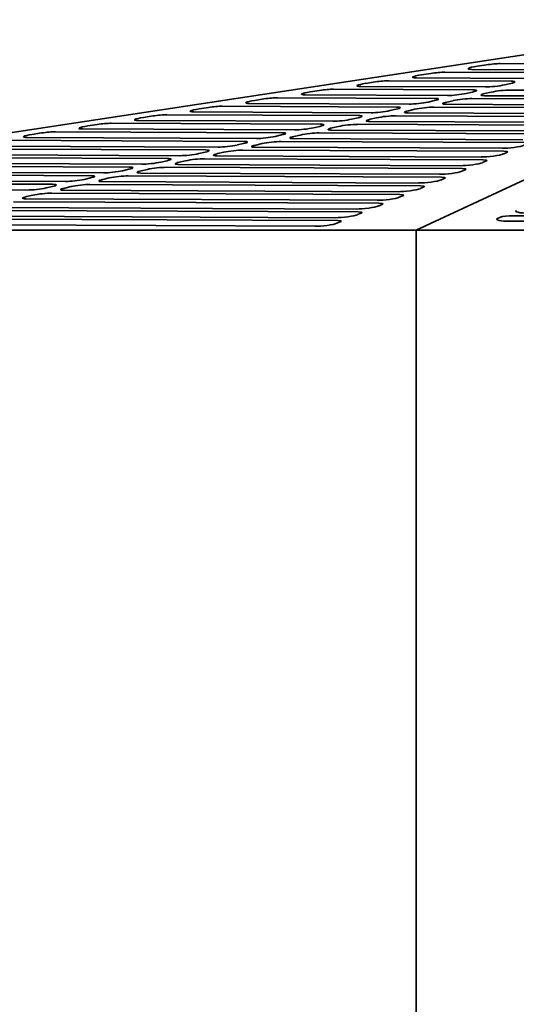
# Model space of a CAD drawing. Header units: millimetres. Extents: x 231 to 1028, y 220 to 672.
# Tile 3 of 11: x 376 to 487, y 446 to 666. Entities that reach past the tile are written whole.
import ezdxf

# ---------------------------------------------------------------- set-up
doc = ezdxf.new("R2010")
doc.units = ezdxf.units.MM
doc.header["$LTSCALE"] = 3
doc.layers.add('Krawędzie widoczne(ISO)', color=7, linetype='Continuous', lineweight=35, true_color=0x262659)

msp = doc.modelspace()

# ---------------------------------------------------------------- linework, layer by layer
at = {"layer": 'Krawędzie widoczne(ISO)'}
for p, q in [((231.5, 618.5), (540.55, 665.5)), ((565.98, 665.5), (464.94, 618.5)), ((483.71, 655.68), (503.18, 655.59)), ((466.1, 653.19), (468.17, 653.5)), ((471.28, 653.77), (494.65, 653.67)), ((497.49, 654.31), (477.37, 654.4)), ((478.52, 655.09), (480.59, 655.41)), ((453.67, 651.28), (455.74, 651.6)), ((458.86, 651.87), (486.11, 651.75)), ((488.96, 652.39), (464.95, 652.5)), ((486.06, 651.26), (484.64, 650.94)), ((441.25, 649.38), (443.32, 649.7)), ((446.44, 649.97), (477.58, 649.83)), ((480.42, 650.47), (452.52, 650.59)), ((477.52, 649.34), (476.1, 649.02)), ((480.26, 649), (481.69, 649.32)), ((485.9, 649.79), (517.04, 649.66)), ((428.83, 647.48), (430.9, 647.8)), ((434.02, 648.07), (469.04, 647.91)), ((471.89, 648.55), (440.1, 648.69)), ((468.99, 647.42), (467.57, 647.1)), ((471.73, 647.08), (473.15, 647.4)), ((477.37, 647.88), (512.39, 647.72)), ((512, 648.38), (480.21, 648.52)), ((454.82, 644.71), (415.26, 644.89)), ((416.41, 645.58), (418.48, 645.89)), ((421.6, 646.16), (460.51, 645.99)), ((463.35, 646.63), (427.68, 646.79)), ((460.45, 645.5), (459.03, 645.18)), ((502.7, 644.5), (463.14, 644.68)), ((463.19, 645.17), (464.62, 645.48)), ((468.83, 645.96), (507.74, 645.79)), ((507.35, 646.44), (471.68, 646.6)), ((446.28, 642.79), (402.84, 642.98)), ((403.99, 643.67), (406.06, 643.99)), ((409.17, 644.26), (451.97, 644.07)), ((451.92, 643.58), (450.49, 643.26)), ((498.05, 642.57), (454.6, 642.76)), ((454.66, 643.25), (456.08, 643.57)), ((460.29, 644.04), (503.09, 643.85)), ((384.33, 640.46), (434.9, 640.23)), ((437.74, 640.87), (390.41, 641.08)), ((391.56, 641.77), (393.63, 642.09)), ((396.75, 642.36), (443.43, 642.15)), ((443.38, 641.66), (441.96, 641.34)), ((493.4, 640.63), (446.07, 640.84)), ((446.12, 641.33), (447.54, 641.65)), ((451.76, 642.12), (498.44, 641.91)), ((371.91, 638.55), (426.36, 638.31)), ((429.21, 638.95), (377.99, 639.18)), ((379.14, 639.87), (381.21, 640.19)), ((434.85, 639.74), (433.42, 639.42)), ((434.69, 638.28), (489.14, 638.04)), ((488.75, 638.69), (437.53, 638.92)), ((437.59, 639.41), (439.01, 639.73)), ((443.22, 640.2), (493.79, 639.98)), ((359.49, 636.65), (417.83, 636.39)), ((420.67, 637.03), (365.57, 637.28)), ((417.77, 635.91), (416.35, 635.59)), ((420.51, 635.57), (421.94, 635.89)), ((426.31, 637.82), (424.89, 637.51)), ((426.15, 636.36), (484.49, 636.1)), ((484.1, 636.76), (429, 637)), ((429.05, 637.49), (430.47, 637.81)), ((485.15, 635.82), (484.37, 635.49)), ((347.06, 634.75), (409.29, 634.47)), ((412.14, 635.11), (353.15, 635.37)), ((409.24, 633.99), (407.82, 633.67)), ((411.98, 633.65), (413.4, 633.97)), ((417.62, 634.44), (479.84, 634.17)), ((479.45, 634.82), (420.46, 635.08)), ((480.5, 633.88), (479.72, 633.56)), ((395.07, 631.28), (328.3, 631.57)), ((334.64, 632.85), (400.76, 632.56)), ((403.6, 633.2), (340.72, 633.47)), ((400.7, 632.07), (399.28, 631.75)), ((403.44, 631.73), (404.87, 632.05)), ((409.08, 632.52), (475.2, 632.23)), ((474.8, 632.88), (411.93, 633.16)), ((475.85, 631.94), (475.08, 631.62)), ((386.53, 629.36), (315.88, 629.67)), ((322.22, 630.94), (392.22, 630.64)), ((392.17, 630.15), (390.74, 629.83)), ((465.5, 629.01), (394.85, 629.32)), ((394.91, 629.81), (396.33, 630.13)), ((400.54, 630.6), (470.55, 630.29)), ((470.15, 630.95), (403.39, 631.24)), ((471.2, 630.01), (470.43, 629.68)), ((377.99, 627.44), (303.46, 627.76)), ((309.8, 629.04), (383.68, 628.72)), ((383.63, 628.23), (382.21, 627.91)), ((460.85, 627.07), (386.32, 627.4)), ((386.37, 627.89), (387.79, 628.21)), ((392.01, 628.68), (465.9, 628.36)), ((466.55, 628.07), (465.78, 627.75)), ((374.94, 624.84), (456.6, 624.48)), ((456.2, 625.14), (377.78, 625.48)), ((377.84, 625.97), (379.26, 626.29)), ((383.47, 626.76), (461.25, 626.42)), ((461.9, 626.13), (461.13, 625.81)), ((366.4, 622.92), (451.95, 622.55)), ((451.56, 623.2), (369.25, 623.56)), ((457.25, 624.2), (456.48, 623.87)), ((357.87, 621), (447.3, 620.61)), ((446.91, 621.26), (360.71, 621.64)), ((452.6, 622.26), (451.83, 621.94)), ((483.05, 621.07), (483.76, 621.37)), ((618.83, 620.47), (485.88, 620.47)), ((486.59, 621.67), (618.83, 621.67)), ((464.94, 618.5), (231.5, 618.5)), ((442.26, 619.33), (352.18, 619.72)), ((447.95, 620.32), (447.18, 620)), ((795.06, 618.5), (464.94, 618.5)), ((464.94, 618.5), (464.94, 343))]:
    msp.add_line(p, q, dxfattribs=at)
for centre, major_axis, ratio, start_param, end_param in [((481.57, 655.2), (2.98, 0.34), 0.113131, 0.759913, 1.893927), ((469.15, 653.29), (2.98, 0.34), 0.113131, 0.759913, 1.893927), ((479.5, 654.88), (-2.98, -0.34), 0.113131, 5.03552, 7.043098), ((454.66, 651.07), (-2.98, -0.34), 0.113131, 5.03552, 7.043098), ((456.73, 651.39), (2.98, 0.34), 0.113131, 0.759913, 1.893927), ((467.08, 652.98), (-2.98, -0.34), 0.113131, 5.03552, 7.043098), ((483.98, 651.27), (2.98, 0.34), 0.113131, 5.472301, 7.043098), ((442.24, 649.17), (-2.98, -0.34), 0.113131, 5.03552, 7.043098), ((444.31, 649.49), (2.98, 0.34), 0.113131, 0.759913, 1.893927), ((474.02, 649.03), (-2.98, -0.34), 0.113131, 0.759913, 2.330709), ((475.44, 649.35), (2.98, 0.34), 0.113131, 5.472301, 7.043098), ((482.35, 649), (-2.98, -0.34), 0.113131, 5.472301, 7.043098), ((482.56, 650.95), (-2.98, -0.34), 0.113131, 0.759913, 2.330709), ((483.77, 649.31), (2.98, 0.34), 0.113131, 0.759913, 2.330709), ((429.81, 647.27), (-2.98, -0.34), 0.113131, 5.03552, 7.043098), ((431.88, 647.59), (2.98, 0.34), 0.113131, 0.759913, 1.893927), ((465.48, 647.11), (-2.98, -0.34), 0.113131, 0.759913, 2.330709), ((466.91, 647.43), (2.98, 0.34), 0.113131, 5.472301, 7.043098), ((473.81, 647.08), (-2.98, -0.34), 0.113131, 5.472301, 7.043098), ((475.23, 647.4), (2.98, 0.34), 0.113131, 0.759913, 2.330709), ((417.39, 645.37), (-2.98, -0.34), 0.113131, 5.03552, 7.043098), ((419.46, 645.68), (2.98, 0.34), 0.113131, 0.759913, 1.893927), ((456.95, 645.19), (-2.98, -0.34), 0.113131, 0.759913, 2.330709), ((458.37, 645.51), (2.98, 0.34), 0.113131, 5.472301, 7.043098), ((465.27, 645.16), (-2.98, -0.34), 0.113131, 5.472301, 7.043098), ((466.7, 645.48), (2.98, 0.34), 0.113131, 0.759913, 2.330709), ((404.97, 643.46), (-2.98, -0.34), 0.113131, 5.03552, 7.043098), ((407.04, 643.78), (2.98, 0.34), 0.113131, 0.759913, 1.893927), ((448.41, 643.27), (-2.98, -0.34), 0.113131, 0.759913, 2.330709), ((449.84, 643.59), (2.98, 0.34), 0.113131, 5.472301, 7.043098), ((456.74, 643.24), (-2.98, -0.34), 0.113131, 5.472301, 7.043098), ((458.16, 643.56), (2.98, 0.34), 0.113131, 0.759913, 2.330709), ((382.2, 639.98), (2.98, 0.34), 0.113131, 0.759913, 1.893927), ((392.55, 641.56), (-2.98, -0.34), 0.113131, 5.03552, 7.043098), ((394.62, 641.88), (2.98, 0.34), 0.113131, 0.759913, 1.893927), ((432.76, 639.75), (2.98, 0.34), 0.113131, 5.472301, 7.043098), ((439.88, 641.35), (-2.98, -0.34), 0.113131, 0.759913, 2.330709), ((441.09, 639.72), (2.98, 0.34), 0.113131, 0.759913, 2.330709), ((441.3, 641.67), (2.98, 0.34), 0.113131, 5.472301, 7.043098), ((448.2, 641.32), (-2.98, -0.34), 0.113131, 5.472301, 7.043098), ((449.63, 641.64), (2.98, 0.34), 0.113131, 0.759913, 2.330709), ((380.12, 639.66), (-2.98, -0.34), 0.113131, 5.03552, 7.043098), ((424.23, 637.83), (2.98, 0.34), 0.113131, 5.472301, 7.043098), ((431.34, 639.43), (-2.98, -0.34), 0.113131, 0.759913, 2.330709), ((432.55, 637.8), (2.98, 0.34), 0.113131, 0.759913, 2.330709), ((439.67, 639.4), (-2.98, -0.34), 0.113131, 5.472301, 7.043098), ((415.69, 635.91), (2.98, 0.34), 0.113131, 5.472301, 7.043098), ((422.81, 637.51), (-2.98, -0.34), 0.113131, 0.759913, 2.330709), ((424.02, 635.88), (2.98, 0.34), 0.113131, 0.759913, 2.330709), ((431.13, 637.48), (-2.98, -0.34), 0.113131, 5.472301, 7.043098), ((486.23, 637.24), (2.98, 0.34), 0.113131, 3.901505, 5.909083), ((482.36, 635.62), (2.98, 0.34), 0.113131, 5.909083, 7.043098), ((405.74, 633.68), (-2.98, -0.34), 0.113131, 0.759913, 2.330709), ((407.16, 634), (2.98, 0.34), 0.113131, 5.472301, 7.043098), ((414.06, 633.64), (-2.98, -0.34), 0.113131, 5.472301, 7.043098), ((414.27, 635.59), (-2.98, -0.34), 0.113131, 0.759913, 2.330709), ((415.48, 633.96), (2.98, 0.34), 0.113131, 0.759913, 2.330709), ((422.6, 635.56), (-2.98, -0.34), 0.113131, 5.472301, 7.043098), ((481.59, 635.3), (2.98, 0.34), 0.113131, 3.901505, 5.909083), ((477.71, 633.69), (2.98, 0.34), 0.113131, 5.909083, 7.043098), ((397.2, 631.76), (-2.98, -0.34), 0.113131, 0.759913, 2.330709), ((398.62, 632.08), (2.98, 0.34), 0.113131, 5.472301, 7.043098), ((405.52, 631.72), (-2.98, -0.34), 0.113131, 5.472301, 7.043098), ((406.95, 632.04), (2.98, 0.34), 0.113131, 0.759913, 2.330709), ((472.29, 631.43), (2.98, 0.34), 0.113131, 3.901505, 5.909083), ((476.94, 633.36), (2.98, 0.34), 0.113131, 3.901505, 5.909083), ((473.06, 631.75), (2.98, 0.34), 0.113131, 5.909083, 7.043098), ((388.66, 629.84), (-2.98, -0.34), 0.113131, 0.759913, 2.330709), ((390.09, 630.16), (2.98, 0.34), 0.113131, 5.472301, 7.043098), ((396.99, 629.8), (-2.98, -0.34), 0.113131, 5.472301, 7.043098), ((398.41, 630.12), (2.98, 0.34), 0.113131, 0.759913, 2.330709), ((467.64, 629.49), (2.98, 0.34), 0.113131, 3.901505, 5.909083), ((468.41, 629.81), (2.98, 0.34), 0.113131, 5.909083, 7.043098), ((380.13, 627.92), (-2.98, -0.34), 0.113131, 0.759913, 2.330709), ((381.55, 628.24), (2.98, 0.34), 0.113131, 5.472301, 7.043098), ((388.45, 627.88), (-2.98, -0.34), 0.113131, 5.472301, 7.043098), ((389.88, 628.2), (2.98, 0.34), 0.113131, 0.759913, 2.330709), ((462.99, 627.55), (2.98, 0.34), 0.113131, 3.901505, 5.909083), ((463.76, 627.88), (2.98, 0.34), 0.113131, 5.909083, 7.043098), ((379.92, 625.96), (-2.98, -0.34), 0.113131, 5.472301, 7.043098), ((381.34, 626.28), (2.98, 0.34), 0.113131, 0.759913, 2.330709), ((458.34, 625.62), (2.98, 0.34), 0.113131, 3.901505, 5.909083), ((459.11, 625.94), (2.98, 0.34), 0.113131, 5.909083, 7.043098), ((453.69, 623.68), (2.98, 0.34), 0.113131, 3.901505, 5.909083), ((454.46, 624), (2.98, 0.34), 0.113131, 5.909083, 7.043098), ((490.13, 622.72), (-3, 0), 0.150352, 5.942292, 7.853981), ((449.04, 621.74), (2.98, 0.34), 0.113131, 3.901505, 5.909083), ((445.17, 620.13), (2.98, 0.34), 0.113131, 5.909083, 7.043098), ((449.81, 622.07), (2.98, 0.34), 0.113131, 5.909083, 7.043098), ((485.88, 620.92), (-3, 0), 0.150352, 5.942292, 7.853981), ((486.59, 621.22), (-3, 0), 0.150352, 4.712389, 5.942292), ((444.39, 619.81), (2.98, 0.34), 0.113131, 3.901505, 5.909083)]:
    msp.add_ellipse(centre, major_axis=major_axis, ratio=ratio, start_param=start_param, end_param=end_param, dxfattribs=at)

doc.saveas('drawing.dxf')
